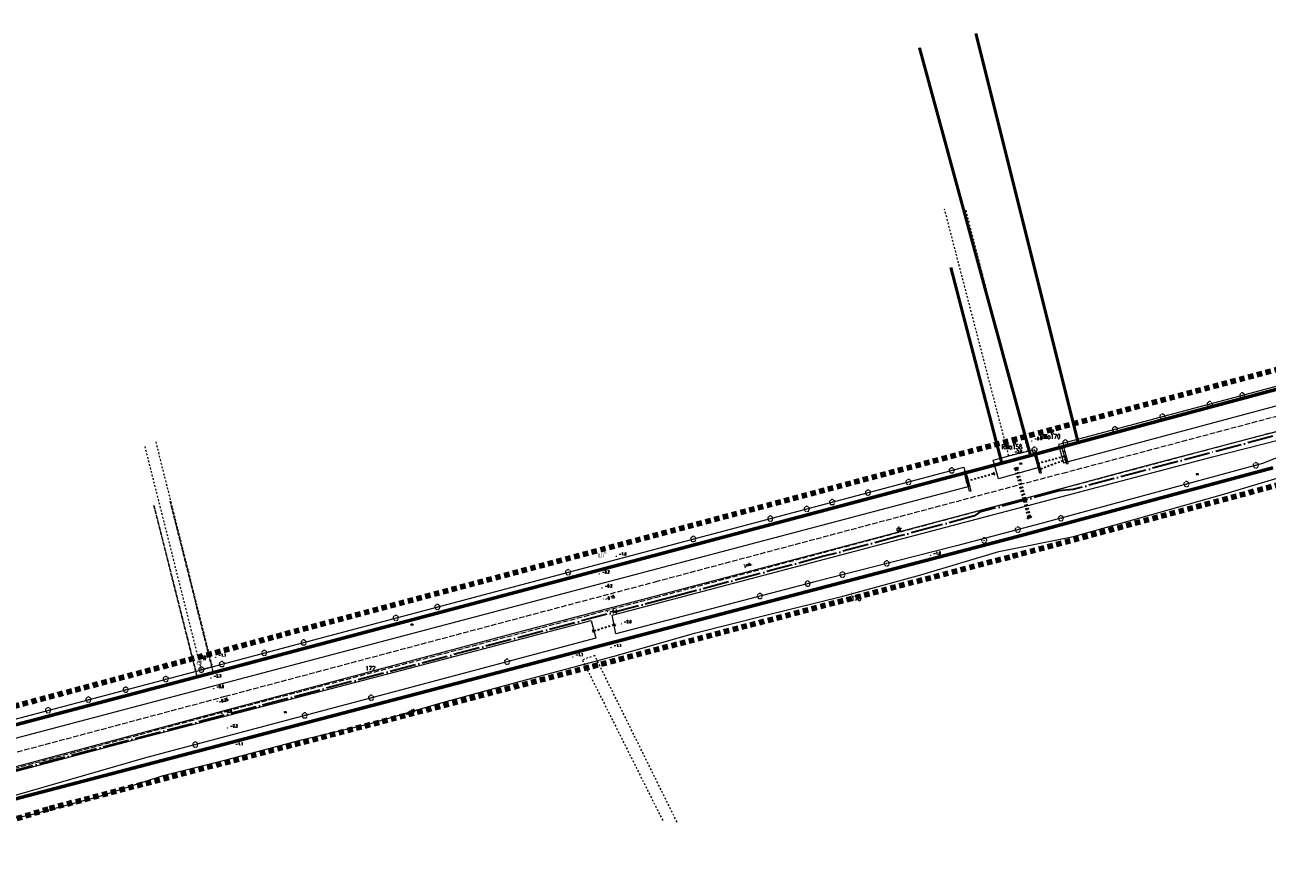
# Model space of a CAD drawing. Header units: metres. Extents: x 7389918 to 7395901, y 5992959 to 5996029.
# Tile 54 of 66: x 7394725 to 7395068, y 5994486 to 5994719. Entities that reach past the tile are written whole.
import ezdxf
from ezdxf.enums import TextEntityAlignment as Align

# ---------------------------------------------------------------- set-up
doc = ezdxf.new("R2010")
doc.units = ezdxf.units.M
doc.header["$MEASUREMENT"] = 0
for name, pattern in [('1', [0]), ('2', [1.5, 1, -0.5]), ('2_OTKJ', [2, 1.5, -0.5]), ('2_OTKR', [0]), ('2_OTKZ_B', [1, 0.5, -0.5]), ('2_OTWM', [1, 0.5, -0.5]), ('4', [2.5, 1.5, -1]), ('4_SUTP_A', [0]), ('4_SUWP', [0]), ('ACAD_ISO04W100', [30, 24, -3, 0, -3])]:
    doc.linetypes.add(name, pattern=pattern)
doc.layers.get('0').update_dxf_attribs({"color": 250, "linetype": 'CONTINUOUS', "lineweight": 100})
for name, color, linetype, lineweight in [('# Orlen Projekt - granice nieustalone do ustalenia', 6, 'CONTINUOUS', 100), ('# projektowana LNSN', 10, 'CONTINUOUS', 30), ('Dzialki', 7, '1', 18), ('GRANICE_ZLE_L_0', 2, '1', 50), ('Numery_dzialek', 7, 'CONTINUOUS', 13), ('OTD_L_12', 7, 'CONTINUOUS', 18), ('OTK_E_T_0', 7, 'CONTINUOUS', 0), ('OTK_E_T_4', 7, 'CONTINUOUS', 0), ('OTK_L_0', 7, '2_OTKJ', 18), ('OTK_L_5', 7, 'CONTINUOUS', 18), ('OTK_L_8', 7, 'CONTINUOUS', 35), ('OTR_T_0', 7, 'CONTINUOUS', 18), ('OTR_T_1', 7, 'CONTINUOUS', 18), ('OTW_L_3', 7, 'CONTINUOUS', 18), ('SUWP_E_T_0', 5, 'CONTINUOUS', 0), ('SUWP_L_0', 5, '4_SUWP', 18)]:
    doc.layers.add(name, color=color, linetype=linetype, lineweight=lineweight)
for name, color, linetype, lineweight, true_color in [('Kontury', 7, '2', 18, 0x008000), ('Numery_konturow', 7, 'CONTINUOUS', 13, 0x008000), ('Numery_uzytkow', 7, 'CONTINUOUS', 13, 0x008000), ('OTZ_T_0', 7, 'CONTINUOUS', 18, 0x008000), ('SUTP_L_0', 7, '4_SUTP_A', 18, 0xff9100), ('Uzytki', 7, '2', 18, 0x008000), ('ZAKRES_L_0', 7, '4', 100, 0x008080)]:
    doc.layers.add(name, color=color, linetype=linetype, lineweight=lineweight, true_color=true_color)
doc.styles.get("Standard").update_dxf_attribs({"font": 'Simplex.SHX', "width": 0.75})

# ---------------------------------------------------------------- blocks, each defined once
blk = doc.blocks.new('2_OTRS')
at = {"linetype": 'Continuous'}
blk.add_circle((0, 0), 0.045, dxfattribs=at)
blk = doc.blocks.new('2_OTRN')
at = {"linetype": 'Continuous'}
blk.add_circle((0, 0), 0.045, dxfattribs=at)
blk = doc.blocks.new('2_OTZL')
at = {"linetype": 'Continuous'}
blk.add_circle((0, 0), 0.045, dxfattribs=at)
for centre, start, end in [((-0.36, 0.12), 102.1445, 221.86), ((0, 0.38), 30.1401, 149.8599), ((0.36, 0.12), 318.14, 77.8555), ((-0.22, -0.3), 174.1482, 293.8542), ((0.22, -0.3), 246.1458, 5.8518)]:
    blk.add_arc(centre, 0.375, start, end, dxfattribs=at)

msp = doc.modelspace()

# ---------------------------------------------------------------- linework, layer by layer
at = {"layer": '# Orlen Projekt - granice nieustalone do ustalenia', "linetype": '1', "lineweight": 60}
for p, q in [((7395276.99, 5994673.93), (7395016.02, 5994603.72)), ((7395002.82, 5994600.18), (7395016.02, 5994603.72)), ((7394994.95, 5994598.06), (7395002.82, 5994600.18)), ((7394775, 5994539.66), (7394994.95, 5994598.06)), ((7394998.89, 5994577.71), (7395069.73, 5994596.77)), ((7394647.56, 5994485.73), (7394998.89, 5994577.71)), ((7394633.5, 5994502.27), (7394775, 5994539.66))]:
    msp.add_line(p, q, dxfattribs=at)
at = {"layer": '# projektowana LNSN', "linetype": 'ACAD_ISO04W100', "ltscale": 0.3}
msp.add_lwpolyline([(7395069.77, 5994605.46), (7395052.3, 5994600.81), (7395014.53, 5994590.73), (7395010.8, 5994590.38), (7394988.81, 5994584.48), (7394987.39, 5994583.46), (7394976.87, 5994580.64), (7394966.82, 5994577.94), (7394945.85, 5994572.32), (7394905.55, 5994561.51), (7394903.51, 5994560.96), (7394903.51, 5994560.96), (7394903.51, 5994560.96), (7394903.51, 5994560.96), (7394903.51, 5994560.96), (7394903.51, 5994560.96), (7394903.51, 5994560.96), (7394903.51, 5994560.96), (7394903.51, 5994560.96), (7394903.51, 5994560.96), (7394903.51, 5994560.96), (7394721.24, 5994512.88)], dxfattribs=at)
at = {"layer": 'Dzialki'}
for p, q in [((7394987.73, 5994716.58), (7395016.02, 5994603.72)), ((7395002.82, 5994600.18), (7394972.24, 5994712.63)), ((7395276.99, 5994673.93), (7395016.02, 5994603.72)), ((7394980.85, 5994652.05), (7394994.95, 5994598.06)), ((7395016.02, 5994603.72), (7395002.82, 5994600.18)), ((7394994.95, 5994598.06), (7395002.82, 5994600.18)), ((7394775, 5994539.66), (7394994.95, 5994598.06)), ((7395069.73, 5994596.77), (7394998.89, 5994577.71)), ((7394998.89, 5994577.71), (7394647.56, 5994485.73)), ((7394633.5, 5994502.27), (7394775, 5994539.66))]:
    msp.add_line(p, q, dxfattribs=at)
at = {"layer": 'GRANICE_ZLE_L_0'}
for p, q in [((7395016.02, 5994603.72), (7394987.73, 5994716.58)), ((7395002.82, 5994600.18), (7394972.24, 5994712.63)), ((7394994.95, 5994598.06), (7394980.85, 5994652.05))]:
    msp.add_line(p, q, dxfattribs=at)
at = {"layer": 'Kontury'}
for p, q in [((7394987.73, 5994716.58), (7395016.02, 5994603.72)), ((7395002.82, 5994600.18), (7394972.24, 5994712.63)), ((7395276.99, 5994673.93), (7395016.02, 5994603.72)), ((7394980.85, 5994652.05), (7394994.95, 5994598.06)), ((7395016.02, 5994603.72), (7395002.82, 5994600.18)), ((7395002.82, 5994600.18), (7394994.95, 5994598.06)), ((7394994.95, 5994598.06), (7394777.33, 5994540.28)), ((7394998.89, 5994577.71), (7395069.73, 5994596.77)), ((7394760.97, 5994586.33), (7394772.87, 5994539.1)), ((7394777.33, 5994540.28), (7394765.41, 5994587.56)), ((7394647.56, 5994485.73), (7394998.89, 5994577.71)), ((7394772.87, 5994539.1), (7394633.5, 5994502.27)), ((7394775, 5994539.66), (7394772.87, 5994539.1)), ((7394777.33, 5994540.28), (7394775, 5994539.66))]:
    msp.add_line(p, q, dxfattribs=at)
at = {"layer": 'OTD_L_12'}
for p, q in [((7395004.09, 5994600.17), (7395004.58, 5994600.3)), ((7395004.69, 5994597.95), (7395004.09, 5994600.17)), ((7395005.17, 5994598.08), (7395004.58, 5994600.3)), ((7395011.63, 5994602.18), (7395012.11, 5994602.31)), ((7395012.22, 5994599.96), (7395011.63, 5994602.18)), ((7395012.41, 5994601.2), (7395011.87, 5994601.29)), ((7395012.47, 5994600.97), (7395011.93, 5994601.07)), ((7395012.71, 5994600.09), (7395012.11, 5994602.31)), ((7395012.22, 5994599.96), (7395012.71, 5994600.09)), ((7395012.22, 5994599.96), (7395012.71, 5994600.09)), ((7395012.48, 5994598.99), (7395012.22, 5994599.96)), ((7395012.96, 5994599.12), (7395012.71, 5994600.09)), ((7395004.87, 5994599.19), (7395004.33, 5994599.28)), ((7395004.93, 5994598.97), (7395004.39, 5994599.06)), ((7395004.69, 5994597.95), (7395005.17, 5994598.08)), ((7395004.69, 5994597.95), (7395005.17, 5994598.08)), ((7395005.15, 5994596.21), (7395004.69, 5994597.95)), ((7395005.4, 5994597.21), (7395004.87, 5994597.25)), ((7395005.45, 5994597.03), (7395004.92, 5994597.08)), ((7395005.15, 5994596.21), (7395005.63, 5994596.34)), ((7395005.15, 5994596.21), (7395005.63, 5994596.34)), ((7395005.63, 5994596.34), (7395005.17, 5994598.08)), ((7395005.89, 5994595.37), (7395005.63, 5994596.34)), ((7395012.84, 5994599.6), (7395012.33, 5994599.57)), ((7395012.86, 5994599.51), (7395012.35, 5994599.47)), ((7395012.48, 5994598.99), (7395012.96, 5994599.12)), ((7395012.48, 5994598.99), (7395012.96, 5994599.12)), ((7395012.79, 5994597.83), (7395012.48, 5994598.99)), ((7395013.12, 5994598.54), (7395012.6, 5994598.53)), ((7395013.15, 5994598.42), (7395012.64, 5994598.41)), ((7395012.79, 5994597.83), (7395013.27, 5994597.96)), ((7395013.27, 5994597.96), (7395012.96, 5994599.12)), ((7394984.54, 5994595.69), (7394985.02, 5994595.81)), ((7394985.24, 5994593.08), (7394984.54, 5994595.69)), ((7394985.37, 5994594.51), (7394984.82, 5994594.64)), ((7394985.44, 5994594.25), (7394984.89, 5994594.38)), ((7394985.72, 5994593.21), (7394985.02, 5994595.81)), ((7394985.24, 5994593.08), (7394985.72, 5994593.21)), ((7394985.24, 5994593.08), (7394985.72, 5994593.21)), ((7394985.98, 5994590.27), (7394985.24, 5994593.08)), ((7394986.46, 5994590.4), (7394985.72, 5994593.21)), ((7395005.41, 5994595.24), (7395005.15, 5994596.21)), ((7395005.76, 5994595.85), (7395005.25, 5994595.82)), ((7395005.79, 5994595.76), (7395005.28, 5994595.73)), ((7395005.41, 5994595.24), (7395005.89, 5994595.37)), ((7394986.09, 5994591.8), (7394985.53, 5994591.96)), ((7394986.17, 5994591.52), (7394985.61, 5994591.68)), ((7394985.98, 5994590.27), (7394986.46, 5994590.4))]:
    msp.add_line(p, q, dxfattribs=at)
at = {"layer": 'OTK_L_0', "linetype": '2_OTKJ'}
for p, q in [((7395011.76, 5994595.28), (7395089.16, 5994615.9)), ((7395090.22, 5994611.94), (7395012.82, 5994591.32)), ((7394899.29, 5994565.31), (7395011.76, 5994595.28)), ((7395012.82, 5994591.32), (7394900.39, 5994561.16)), ((7394780.62, 5994533.7), (7394899.29, 5994565.31)), ((7394900.39, 5994561.16), (7394781.68, 5994529.74)), ((7394655.61, 5994500.29), (7394780.62, 5994533.7)), ((7394781.68, 5994529.74), (7394656.77, 5994495.94))]:
    msp.add_line(p, q, dxfattribs=at)
at = {"layer": 'OTK_L_5', "linetype": '2_OTKR'}
for p, q in [((7395236.84, 5994663.37), (7395010.58, 5994603.19)), ((7395011.97, 5994598.13), (7395095.5, 5994620.49)), ((7395010.58, 5994603.19), (7395011.97, 5994598.13)), ((7395053.04, 5994599.81), (7395079.95, 5994606.57)), ((7394887.37, 5994556.07), (7395053.04, 5994599.81)), ((7394992.59, 5994598.89), (7394996.85, 5994600.06)), ((7394996.85, 5994600.06), (7395002.15, 5994601.31)), ((7395002.15, 5994601.31), (7395003.95, 5994601.69)), ((7395003.95, 5994601.69), (7395005.2, 5994596.85)), ((7395075.48, 5994601.36), (7395066.87, 5994597.9)), ((7394777.03, 5994541.84), (7394984.46, 5994596.89)), ((7394984.46, 5994596.89), (7394984.78, 5994595.75)), ((7394994.07, 5994593.7), (7394992.59, 5994598.89)), ((7395005.2, 5994596.85), (7394994.07, 5994593.7)), ((7395066.87, 5994597.9), (7395042.17, 5994591.22)), ((7394984.78, 5994595.75), (7394985.9, 5994591.57)), ((7394985.9, 5994591.57), (7394676.96, 5994510.02)), ((7395042.17, 5994591.22), (7395005.8, 5994581.33)), ((7395005.8, 5994581.33), (7394982.4, 5994575.24)), ((7394982.4, 5994575.24), (7394943.34, 5994565.29)), ((7394943.34, 5994565.29), (7394888.38, 5994550.96)), ((7394888.38, 5994550.96), (7394887.37, 5994556.07)), ((7394825.5, 5994539.89), (7394881.64, 5994554.62)), ((7394881.64, 5994554.62), (7394882.9, 5994549.69)), ((7394882.9, 5994549.69), (7394827.59, 5994535.06)), ((7394774.05, 5994541.04), (7394777.03, 5994541.84)), ((7394676.9, 5994515.27), (7394774.05, 5994541.04)), ((7394757.21, 5994522.14), (7394825.5, 5994539.89)), ((7394827.59, 5994535.06), (7394758.61, 5994516.7)), ((7394697.37, 5994506.21), (7394757.21, 5994522.14)), ((7394758.61, 5994516.7), (7394681.78, 5994494.69))]:
    msp.add_line(p, q, dxfattribs=at)
at = {"layer": 'OTK_L_8', "linetype": '2_OTKZ_B'}
for p, q in [((7395004.93, 5994598.01), (7395012.47, 5994600.02)), ((7395012.47, 5994600.02), (7395012.72, 5994599.05)), ((7395005.39, 5994596.27), (7395004.93, 5994598.01)), ((7395012.72, 5994599.05), (7395005.39, 5994596.27))]:
    msp.add_line(p, q, dxfattribs=at)
at = {"layer": 'OTK_L_8', "linetype": '2_OTKJ'}
for p, q in [((7394998.74, 5994596.37), (7394998.32, 5994596.61)), ((7394998.74, 5994596.37), (7394998.99, 5994596.79)), ((7394998.87, 5994595.88), (7394998.74, 5994596.37)), ((7394999.28, 5994596.51), (7394998.85, 5994596.76)), ((7394999.28, 5994596.51), (7394999.52, 5994596.94)), ((7394999.4, 5994596.02), (7394999.28, 5994596.51)), ((7394985.05, 5994593.38), (7394985.48, 5994593.14)), ((7394985.23, 5994592.71), (7394985.48, 5994593.14)), ((7394985.48, 5994593.14), (7394985.95, 5994593.27)), ((7394986.42, 5994593.41), (7394986.89, 5994593.54)), ((7394987.36, 5994593.67), (7394987.83, 5994593.8)), ((7394988.3, 5994593.94), (7394988.77, 5994594.07)), ((7394989.25, 5994594.2), (7394989.72, 5994594.33)), ((7394990.19, 5994594.47), (7394990.66, 5994594.6)), ((7394991.13, 5994594.73), (7394991.6, 5994594.86)), ((7394992.07, 5994594.99), (7394992.55, 5994595.13)), ((7394992.55, 5994595.13), (7394992.8, 5994595.56)), ((7394992.55, 5994595.13), (7394992.98, 5994594.89)), ((7394999.13, 5994594.9), (7394999, 5994595.39)), ((7394999.4, 5994593.92), (7394999.26, 5994594.41)), ((7394999.67, 5994595.04), (7394999.53, 5994595.53)), ((7394999.66, 5994592.94), (7394999.53, 5994593.43)), ((7394999.93, 5994594.06), (7394999.8, 5994594.55)), ((7395000.19, 5994593.08), (7395000.06, 5994593.57)), ((7394999.92, 5994591.96), (7394999.79, 5994592.45)), ((7395000.18, 5994590.98), (7395000.05, 5994591.47)), ((7395000.44, 5994590), (7395000.31, 5994590.49)), ((7395000.45, 5994592.1), (7395000.32, 5994592.59)), ((7395000.7, 5994589.01), (7395000.57, 5994589.5)), ((7395000.71, 5994591.12), (7395000.58, 5994591.61)), ((7395000.97, 5994590.14), (7395000.84, 5994590.63)), ((7395001.23, 5994589.16), (7395001.1, 5994589.65)), ((7395000.96, 5994588.03), (7395000.83, 5994588.52)), ((7395001.23, 5994587.05), (7395001.09, 5994587.54)), ((7395001.5, 5994588.17), (7395001.36, 5994588.67)), ((7395001.49, 5994586.07), (7395001.36, 5994586.56)), ((7395001.76, 5994587.19), (7395001.63, 5994587.68)), ((7395002.02, 5994586.21), (7395001.89, 5994586.7)), ((7395001.75, 5994585.09), (7395001.62, 5994585.58)), ((7395002.01, 5994584.11), (7395001.88, 5994584.6)), ((7395002.02, 5994582.7), (7395002.27, 5994583.13)), ((7395002.27, 5994583.13), (7395002.14, 5994583.62)), ((7395002.28, 5994585.23), (7395002.15, 5994585.72)), ((7395002.7, 5994582.88), (7395002.27, 5994583.13)), ((7395002.54, 5994584.25), (7395002.41, 5994584.74)), ((7395002.55, 5994582.84), (7395002.8, 5994583.27)), ((7395002.8, 5994583.27), (7395002.67, 5994583.76)), ((7395003.23, 5994583.02), (7395002.8, 5994583.27)), ((7394881.92, 5994551.99), (7394882.36, 5994551.76)), ((7394882.13, 5994551.32), (7394882.36, 5994551.76)), ((7394882.36, 5994551.76), (7394882.87, 5994551.92)), ((7394883.37, 5994552.08), (7394883.87, 5994552.23)), ((7394884.37, 5994552.39), (7394884.88, 5994552.55)), ((7394885.38, 5994552.7), (7394885.88, 5994552.86)), ((7394886.38, 5994553.02), (7394886.89, 5994553.18)), ((7394887.39, 5994553.33), (7394887.86, 5994553.48)), ((7394887.86, 5994553.48), (7394888.09, 5994553.92)), ((7394887.86, 5994553.48), (7394888.3, 5994553.25))]:
    msp.add_line(p, q, dxfattribs=at)
at = {"layer": 'OTW_L_3', "linetype": '2_OTWM'}
for p, q in [((7394996.85, 5994600.06), (7394979.15, 5994668.08)), ((7394984.97, 5994667.78), (7395002.15, 5994601.31)), ((7394761.44, 5994603.93), (7394777.03, 5994541.84)), ((7394774.05, 5994541.04), (7394758.47, 5994602.75)), ((7395002.15, 5994601.31), (7394996.85, 5994600.06)), ((7394882.59, 5994544.98), (7394879.21, 5994543.69)), ((7394905.32, 5994498.97), (7394882.59, 5994544.98)), ((7394777.03, 5994541.84), (7394774.05, 5994541.04)), ((7394879.21, 5994543.69), (7394901.54, 5994499.06))]:
    msp.add_line(p, q, dxfattribs=at)
at = {"layer": 'SUTP_L_0', "linetype": '4_SUTP_A'}
for p, q in [((7395065.76, 5994605.45), (7395104.5, 5994615.65)), ((7395033.48, 5994597), (7395065.76, 5994605.45)), ((7395000.11, 5994588.02), (7395033.48, 5994597)), ((7394959.28, 5994577.1), (7395000.11, 5994588.02)), ((7394859.6, 5994550.96), (7394959.28, 5994577.1)), ((7394777.67, 5994529.01), (7394859.6, 5994550.96)), ((7394700.56, 5994508.31), (7394777.67, 5994529.01))]:
    msp.add_line(p, q, dxfattribs=at)
at = {"layer": 'SUWP_L_0', "linetype": '4_SUWP'}
for p, q in [((7395056.53, 5994589.53), (7395077.2, 5994595.83)), ((7395036.32, 5994583.82), (7395056.53, 5994589.53)), ((7395014.69, 5994577.83), (7395036.32, 5994583.82)), ((7394994.1, 5994573.68), (7395014.69, 5994577.83)), ((7394972.6, 5994567.21), (7394994.1, 5994573.68)), ((7394951.08, 5994561.35), (7394972.6, 5994567.21)), ((7394929.82, 5994556.08), (7394951.08, 5994561.35)), ((7394910.14, 5994551.09), (7394929.82, 5994556.08)), ((7394888.65, 5994544.93), (7394910.14, 5994551.09)), ((7394860.87, 5994537.53), (7394888.65, 5994544.93)), ((7394839.56, 5994531.68), (7394860.87, 5994537.53)), ((7394821.13, 5994526.3), (7394839.56, 5994531.68)), ((7394801.66, 5994521.67), (7394821.13, 5994526.3)), ((7394781.55, 5994516.36), (7394801.66, 5994521.67)), ((7394763.51, 5994511.81), (7394781.55, 5994516.36)), ((7394745.74, 5994506.09), (7394763.51, 5994511.81)), ((7394727.53, 5994501.19), (7394745.74, 5994506.09)), ((7394708.92, 5994497.22), (7394727.53, 5994501.19))]:
    msp.add_line(p, q, dxfattribs=at)
at = {"layer": 'Uzytki'}
for p, q in [((7394987.73, 5994716.58), (7395016.02, 5994603.72)), ((7395002.82, 5994600.18), (7394972.24, 5994712.63)), ((7395276.99, 5994673.93), (7395016.02, 5994603.72)), ((7394980.85, 5994652.05), (7394994.95, 5994598.06)), ((7395016.02, 5994603.72), (7395002.82, 5994600.18)), ((7395002.82, 5994600.18), (7394994.95, 5994598.06)), ((7394994.95, 5994598.06), (7394777.33, 5994540.28)), ((7394998.89, 5994577.71), (7395069.73, 5994596.77)), ((7394772.87, 5994539.1), (7394760.97, 5994586.33)), ((7394765.41, 5994587.56), (7394777.33, 5994540.28)), ((7394647.56, 5994485.73), (7394998.89, 5994577.71)), ((7394772.87, 5994539.1), (7394633.5, 5994502.27)), ((7394775, 5994539.66), (7394772.87, 5994539.1)), ((7394777.33, 5994540.28), (7394775, 5994539.66))]:
    msp.add_line(p, q, dxfattribs=at)
at = {"layer": 'ZAKRES_L_0', "linetype": '4'}
for p, q in [((7394729.56, 5994532.85), (7395427.5, 5994718.96)), ((7395071.77, 5994592.2), (7394997.11, 5994572.13)), ((7394997.11, 5994572.13), (7394823.07, 5994526.51)), ((7394669.12, 5994516.86), (7394729.56, 5994532.85)), ((7394823.07, 5994526.51), (7394731.73, 5994502.6)), ((7394731.73, 5994502.6), (7394688.93, 5994489.33))]:
    msp.add_line(p, q, dxfattribs=at)

# ---------------------------------------------------------------- block references
at = {"layer": 'OTR_T_0'}
for p in [(7394885.02, 5994560.57), (7394778.38, 5994532.34)]:
    msp.add_blockref('2_OTRS', p, dxfattribs=at)
at = {"layer": 'OTR_T_1'}
for p in [(7395003.2, 5994604.18), (7394999.63, 5994599.66), (7394888.52, 5994572.35), (7394975.25, 5994572.56), (7394883.85, 5994567.4), (7394884.61, 5994563.55), (7394886.13, 5994557.04), (7394889.9, 5994553.69), (7394887.1, 5994547.11), (7394777.99, 5994544.45), (7394876.57, 5994544.56), (7394776.66, 5994538.71), (7394777.42, 5994535.78), (7394779.71, 5994528.9), (7394781.24, 5994524.91), (7394782.39, 5994521.21)]:
    msp.add_blockref('2_OTRN', p, dxfattribs=at)
at = {"layer": 'OTZ_T_0'}
for p in [(7395061.31, 5994616.68), (7395052.33, 5994614.29), (7395039.29, 5994610.82), (7395026.17, 5994607.33), (7395012.47, 5994603.69), (7395003.95, 5994601.69), (7394981.12, 5994596.01), (7395065.06, 5994597.41), (7394969.21, 5994592.84), (7395045.92, 5994592.24), (7394958.02, 5994589.88), (7394941.12, 5994585.39), (7394948.15, 5994587.26), (7394931.06, 5994582.72), (7395011.26, 5994582.82), (7394999.38, 5994579.66), (7394909.81, 5994577.08), (7394990.06, 5994576.69), (7394963.2, 5994570.35), (7394875.25, 5994567.91), (7394941.36, 5994564.77), (7394950.98, 5994567.24), (7394928.19, 5994561.34), (7394839.18, 5994558.34), (7394827.72, 5994555.3), (7394802.27, 5994548.54), (7394791.41, 5994545.66), (7394774.05, 5994541.04), (7394779.72, 5994542.56), (7394858.42, 5994543.22), (7394764.24, 5994538.44), (7394753.17, 5994535.5), (7394742.87, 5994532.77), (7394820.9, 5994533.28), (7394731.77, 5994529.83), (7394802.56, 5994528.4), (7394772.38, 5994520.37)]:
    msp.add_blockref('2_OTZL', p, dxfattribs=at)

# ---------------------------------------------------------------- texts
at = {"layer": 'Numery_dzialek', "width": 0.7}
for s, p in [('170', (7395008.36, 5994605.99)), ('158', (7394997.81, 5994603.16)), ('173', (7394953.36, 5994561.32))]:
    msp.add_text(s, height=1.25, dxfattribs=at).set_placement(p, align=Align.TOP_LEFT)
msp.add_text('172', height=1.25, dxfattribs=at).set_placement((7394820.68, 5994541.42), align=Align.MIDDLE)
at = {"layer": 'Numery_konturow', "width": 0.7}
for s, p in [('RIIIa', (7395008.36, 5994605.99)), ('RIIIa', (7394997.81, 5994603.16)), ('ŁII', (7394885.11, 5994573.17)), ('ŁII', (7394953.36, 5994561.32)), ('ŁII', (7394774.29, 5994543.66))]:
    msp.add_text(s, height=1.25, dxfattribs=at).set_placement(p, align=Align.TOP_RIGHT)
at = {"layer": 'Numery_uzytkow', "width": 0.7}
for s, p in [('R', (7395008.36, 5994605.99)), ('W', (7394997.81, 5994603.16)), ('Ł', (7394885.11, 5994573.17)), ('Ł', (7394953.36, 5994561.32)), ('W', (7394774.29, 5994543.66))]:
    msp.add_text(s, height=1.25, dxfattribs=at).set_placement(p)
msp.add_text('dr', height=1.25, dxfattribs=at).set_placement((7394966.53, 5994579.88), align=Align.MIDDLE)
at = {"layer": 'OTK_E_T_0', "lineweight": 9, "width": 0.7}
msp.add_text('j.mb.', height=0.75, rotation=15.0172, dxfattribs=at).set_placement((7394924.87, 5994569.91), align=Align.MIDDLE)
at = {"layer": 'OTK_E_T_4', "lineweight": 9, "width": 0.7}
for rotation, p in [(15.7984, (7395000.11, 5994598.04)), (15.1214, (7395048.88, 5994595.14)), (14.7879, (7394832.15, 5994553.63)), (14.9035, (7394797.21, 5994529.48))]:
    msp.add_text('w.', height=0.75, rotation=rotation, dxfattribs=at).set_placement(p, align=Align.MIDDLE)
at = {"layer": 'OTR_T_0', "lineweight": 9, "width": 0.7}
for s, p in [('-0.15', (7394885.61, 5994560.17)), ('-0.25', (7394778.94, 5994531.83))]:
    msp.add_text(s, height=0.75, rotation=15.5976, dxfattribs=at).set_placement(p)
at = {"layer": 'OTR_T_1', "lineweight": 9, "width": 0.7}
for s, p in [('-0.9', (7395003.95, 5994604.43)), ('-2.0', (7394998.45, 5994600.83)), ('-1.0', (7394889.27, 5994572.6)), ('-1.0', (7394976, 5994572.81)), ('-2.2', (7394884.6, 5994567.65)), ('-0.2', (7394885.36, 5994563.8)), ('-0.6', (7394886.73, 5994556.73)), ('-2.0', (7394890.65, 5994553.94)), ('-1.1', (7394778.74, 5994544.7)), ('-1.1', (7394877.32, 5994544.81)), ('-1.1', (7394887.85, 5994547.36)), ('-2.3', (7394777.41, 5994538.96)), ('-0.6', (7394778.17, 5994536.03)), ('-0.6', (7394780.46, 5994529.15)), ('-2.2', (7394781.99, 5994525.16)), ('-1.1', (7394783.44, 5994520.21))]:
    msp.add_text(s, height=0.75, dxfattribs=at).set_placement(p)
at = {"layer": 'SUWP_E_T_0', "lineweight": 9, "width": 0.7}
msp.add_text('wo150', height=0.75, rotation=18.4, dxfattribs=at).set_placement((7394831.65, 5994529.37), align=Align.MIDDLE)

doc.saveas('drawing.dxf')
